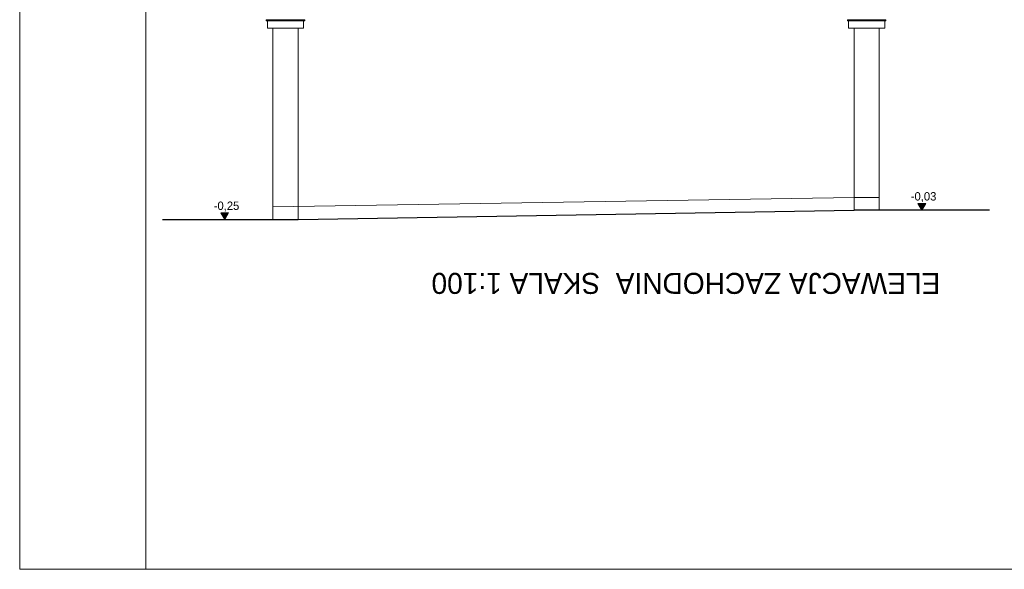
# Model space of a CAD drawing. Extents: x -394022 to -71759, y -12022 to 18278.
# Tile 1 of 91: x -394022 to -370575, y -12022 to 1053. Entities that reach past the tile are written whole.
import ezdxf

# ---------------------------------------------------------------- set-up
doc = ezdxf.new("R2010")
doc.units = 0
doc.header["$MEASUREMENT"] = 0
for name, color, linetype, lineweight in [('Arch opisy_Nr_Pióra__1', 7, 'Continuous', 25), ('ARCH TABELA_Nr_Pióra__21', 7, 'Continuous', 13), ('Arch wymiary_Nr_Pióra__21', 7, 'Continuous', 13), ('INWENT TEREN_Nr_Pióra__1', 7, 'Continuous', 25), ('INWENT.ŚCIANY_Nr_Pióra__21', 7, 'Continuous', 13)]:
    doc.layers.add(name, color=color, linetype=linetype, lineweight=lineweight)
doc.layers.add('Arch wymiary', color=7, linetype='Continuous')
doc.styles.add('GENERATED_STYLE_1', font='txt')
doc.styles.add('GENERATED_STYLE_4', font='txt')

# ---------------------------------------------------------------- blocks, each defined once
blk = doc.blocks.new('Wymiary_18', base_point=(-389140, -3702))
at = {"layer": 'Arch wymiary_Nr_Pióra__21', "linetype": 'Continuous'}
blk.add_hatch(color=256, dxfattribs=at).paths.add_polyline_path([(-389140, -3702), (-389232, -3542), (-389047, -3542)], flags=0)
for p, q in [((-389140, -3702), (-389260, -3702)), ((-389140, -3702), (-389232, -3542)), ((-389232, -3542), (-389047, -3542)), ((-389047, -3542), (-389140, -3702)), ((-389140, -3702), (-389020, -3702))]:
    blk.add_line(p, q, dxfattribs=at)
at = {"layer": 'Arch wymiary_Nr_Pióra__21', "insert": (-389402, -3510), "char_height": 200, "attachment_point": 7, "style": 'GENERATED_STYLE_1'}
blk.add_mtext('{-0,25}', dxfattribs=at)
blk = doc.blocks.new('Wymiary_19', base_point=(-372541, -3478))
at = {"layer": 'Arch wymiary_Nr_Pióra__21', "linetype": 'Continuous'}
blk.add_hatch(color=256, dxfattribs=at).paths.add_polyline_path([(-372541, -3478), (-372634, -3318), (-372448, -3318)], flags=0)
for p, q in [((-372541, -3478), (-372661, -3478)), ((-372541, -3478), (-372634, -3318)), ((-372634, -3318), (-372448, -3318)), ((-372448, -3318), (-372541, -3478)), ((-372541, -3478), (-372421, -3478))]:
    blk.add_line(p, q, dxfattribs=at)
at = {"layer": 'Arch wymiary_Nr_Pióra__21', "insert": (-372803, -3286), "char_height": 200, "attachment_point": 7, "style": 'GENERATED_STYLE_1'}
blk.add_mtext('{-0,03}', dxfattribs=at)

msp = doc.modelspace()

# ---------------------------------------------------------------- linework, layer by layer
at = {"layer": 'ARCH TABELA_Nr_Pióra__21', "linetype": 'Continuous'}
for p, q in [((-394021.9, -12021.6), (-394021.9, 17678.4)), ((-391021.9, 17678.4), (-391021.9, -12021.6)), ((-391021.9, -12021.6), (-391021.9, -11521.6)), ((-352221.9, -12021.6), (-394021.9, -12021.6))]:
    msp.add_line(p, q, dxfattribs=at)
at = {"layer": 'INWENT TEREN_Nr_Pióra__1', "linetype": 'Continuous'}
for p, q in [((-387393.1, -3701.8), (-374153.1, -3477.7)), ((-370928.6, -3477.7), (-374153.1, -3477.7)), ((-390617.7, -3701.8), (-387393.1, -3701.8))]:
    msp.add_line(p, q, dxfattribs=at)
at = {"layer": 'INWENT.ŚCIANY_Nr_Pióra__21', "linetype": 'Continuous'}
for p, q in [((-388153.1, 1053.2), (-388153.1, 1023.2)), ((-387233.1, 1053.2), (-388153.1, 1053.2)), ((-388153.1, 1023.2), (-387233.1, 1023.2)), ((-388123.1, 853.2), (-388123.1, 1023.2)), ((-387263.1, 853.2), (-387263.1, 1023.2)), ((-387233.1, 1053.2), (-387233.1, 1023.2)), ((-374313.1, 1053.2), (-374313.1, 1023.2)), ((-373393.1, 1053.2), (-374313.1, 1053.2)), ((-374313.1, 1023.2), (-373393.1, 1023.2)), ((-374283.1, 853.2), (-374283.1, 1023.2)), ((-373423.1, 853.2), (-373423.1, 1023.2)), ((-373393.1, 1053.2), (-373393.1, 1023.2)), ((-388123.1, 853.2), (-387263.1, 853.2)), ((-387993.1, 853.2), (-387993.1, -3701.8)), ((-387393.1, 853.2), (-387393.1, -3701.8)), ((-374283.1, 853.2), (-373423.1, 853.2)), ((-374153.1, 853.2), (-374153.1, -3477.7)), ((-373553.1, 853.2), (-373553.1, -3477.7)), ((-387993.1, -3401.8), (-374153.1, -3177.7)), ((-374153.1, -3177.7), (-373553.1, -3177.7))]:
    msp.add_line(p, q, dxfattribs=at)

# ---------------------------------------------------------------- block references
at = {"layer": 'Arch wymiary', "linetype": 'Continuous'}
for name, p in [('Wymiary_19', (-372540.8, -3477.7)), ('Wymiary_18', (-389139.6, -3701.8))]:
    msp.add_blockref(name, p, dxfattribs=at)

# ---------------------------------------------------------------- texts
at = {"layer": 'Arch opisy_Nr_Pióra__1', "linetype": 'Continuous', "insert": (-372101.7, -5469.5), "char_height": 500, "attachment_point": 1, "rotation": 180, "style": 'GENERATED_STYLE_4'}
msp.add_mtext('{ELEWACJA ZACHODNIA  SKALA 1:100}', dxfattribs=at)

doc.saveas('drawing.dxf')
